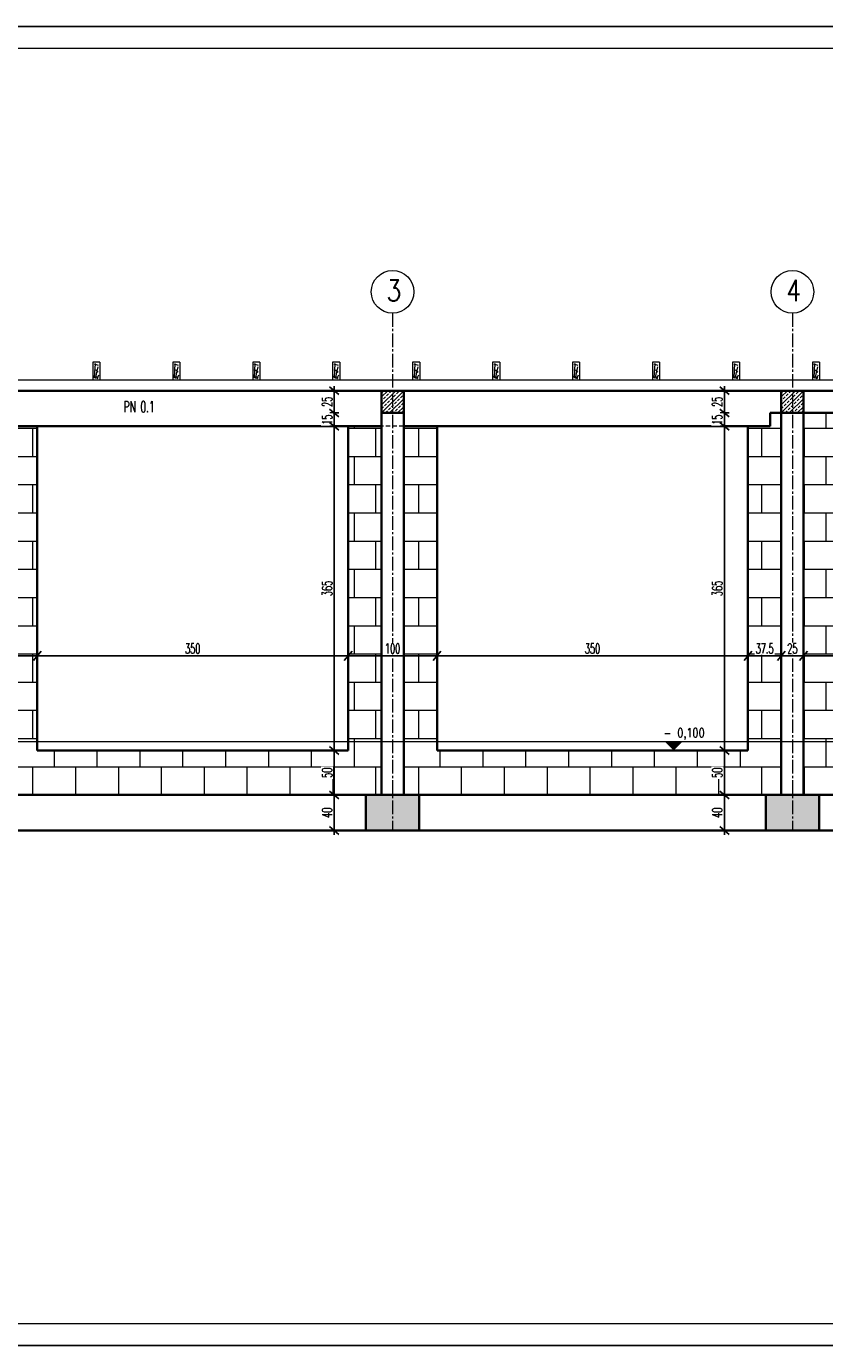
# Model space of a CAD drawing. Header units: centimetres. Extents: x 125945 to 146944, y 20629 to 31773.
# Tile 38 of 80: x 138697 to 139596, y 22758 to 24243. Entities that reach past the tile are written whole.
import ezdxf
from ezdxf.enums import TextEntityAlignment as Align

# ---------------------------------------------------------------- set-up
doc = ezdxf.new("R2010")
doc.units = ezdxf.units.CM
doc.linetypes.add('CENTER2', pattern=[28.575, 19.05, -3.175, 3.175, -3.175])
doc.linetypes.add('HIDDEN', pattern=[9.525, 6.35, -3.175])
for name, color, linetype, lineweight in [('e-cad_cienkie', 88, 'Continuous', 15), ('e-cad_opisy', 7, 'Continuous', 15), ('e-cad_osie', 172, 'CENTER2', 9), ('e-cad_wymiary', 66, 'Continuous', 15), ('e-cad_wypelnienia', 254, 'Continuous', 9), ('K- OPISY', 40, 'Continuous', 15), ('K-DREWNO', 36, 'Continuous', 20), ('K-FUNDAMENTY', 44, 'Continuous', 35), ('K-ŚCIANY KONSTRUKCYJNE', 16, 'Continuous', 35), ('K-ŻELBET', 204, 'Continuous', 35), ('K-ŻELBET NIEWIDOCZNY', 9, 'HIDDEN', 20)]:
    doc.layers.add(name, color=color, linetype=linetype, lineweight=lineweight)
doc.styles.add('e-cad_1', font='simplex.shx', dxfattribs={"width": 0.6})
doc.styles.add('e-cad_2', font='simplex.shx', dxfattribs={"width": 0.8})
doc.styles.add('simpl', font='simplex.shx', dxfattribs={"width": 0.6})
doc.dimstyles.new('e-cad_1_50_[cm]', dxfattribs={"dimscale": 5, "dimtxt": 2.25, "dimasz": 1.75, "dimexe": 1, "dimexo": 0, "dimgap": 0.5, "dimtad": 1, "dimdec": 1, "dimrnd": 0.5, "dimdsep": 46, "dimtxsty": 'simpl', "dimblk": 'OBLIQUE', "dimcen": 0, "dimdle": 1, "dimclrd": 256, "dimclre": 256, "dimclrt": 256, "dimadec": 0, "dimazin": 0, "dimtfac": 1, "dimtdec": 1, "dimtix": 1, "dimtmove": 2, "dimatfit": 3, "dimldrblk": 'OBLIQUE', "dimfxl": 1, "dimfxlon": 1, "dimtfill": 1, "dimarcsym": 0})

# ---------------------------------------------------------------- blocks, each defined once
blk = doc.blocks.new('_Oblique')
at = {"color": 0, "linetype": 'ByBlock', "lineweight": -2}
blk.add_line((0.5, 0.6), (-0.5, -0.6), dxfattribs=at)
blk = doc.blocks.new('*D3637')
at = {"layer": 'Defpoints', "color": 0}
for p in [(138709.3, 23534.5), (138609.3, 23427.8), (138709.3, 23427.8)]:
    blk.add_point(p, dxfattribs=at)
at = {"layer": 'e-cad_wymiary', "lineweight": -2, "ltscale": 2}
for p, q in [((138609.3, 23529.5), (138609.3, 23539.5)), ((138709.3, 23529.5), (138709.3, 23539.5)), ((138604.3, 23534.5), (138714.3, 23534.5))]:
    blk.add_line(p, q, dxfattribs=at)
at = {"layer": 'e-cad_wymiary', "lineweight": -2, "xscale": 8.75, "yscale": 8.75, "zscale": 8.75, "rotation": 180}
blk.add_blockref('_Oblique', (138609.3, 23534.5), dxfattribs=at)
at = {"layer": 'e-cad_wymiary', "lineweight": -2, "xscale": 8.75, "yscale": 8.75, "zscale": 8.75}
blk.add_blockref('_Oblique', (138709.3, 23534.5), dxfattribs=at)
at = {"layer": 'e-cad_wymiary', "ltscale": 2, "insert": (138659.3, 23542.6), "char_height": 11.25, "attachment_point": 5, "style": 'simpl', "bg_fill": 3, "box_fill_scale": 1.1, "bg_fill_color": 256, "bg_fill_true_color": 13158600, "bg_fill_transparency": 0}
blk.add_mtext('100', dxfattribs=at)
blk = doc.blocks.new('*D3638')
at = {"layer": 'Defpoints', "color": 0}
for p in [(139059.3, 23534.5), (138709.3, 23427.8), (139059.3, 23427.8)]:
    blk.add_point(p, dxfattribs=at)
at = {"layer": 'e-cad_wymiary', "lineweight": -2, "ltscale": 2}
for p, q in [((138709.3, 23529.5), (138709.3, 23539.5)), ((139059.3, 23529.5), (139059.3, 23539.5)), ((138704.3, 23534.5), (139064.3, 23534.5))]:
    blk.add_line(p, q, dxfattribs=at)
at = {"layer": 'e-cad_wymiary', "lineweight": -2, "xscale": 8.75, "yscale": 8.75, "zscale": 8.75, "rotation": 180}
blk.add_blockref('_Oblique', (138709.3, 23534.5), dxfattribs=at)
at = {"layer": 'e-cad_wymiary', "lineweight": -2, "xscale": 8.75, "yscale": 8.75, "zscale": 8.75}
blk.add_blockref('_Oblique', (139059.3, 23534.5), dxfattribs=at)
at = {"layer": 'e-cad_wymiary', "ltscale": 2, "insert": (138884.3, 23542.6), "char_height": 11.25, "attachment_point": 5, "style": 'simpl', "bg_fill": 3, "box_fill_scale": 1.1, "bg_fill_color": 256, "bg_fill_true_color": 13158600, "bg_fill_transparency": 0}
blk.add_mtext('350', dxfattribs=at)
blk = doc.blocks.new('*D3639')
at = {"layer": 'Defpoints', "color": 0}
for p in [(139159.3, 23534.5), (139059.3, 23427.8), (139159.3, 23427.8)]:
    blk.add_point(p, dxfattribs=at)
at = {"layer": 'e-cad_wymiary', "lineweight": -2, "ltscale": 2}
for p, q in [((139059.3, 23529.5), (139059.3, 23539.5)), ((139159.3, 23529.5), (139159.3, 23539.5)), ((139054.3, 23534.5), (139164.3, 23534.5))]:
    blk.add_line(p, q, dxfattribs=at)
at = {"layer": 'e-cad_wymiary', "lineweight": -2, "xscale": 8.75, "yscale": 8.75, "zscale": 8.75, "rotation": 180}
blk.add_blockref('_Oblique', (139059.3, 23534.5), dxfattribs=at)
at = {"layer": 'e-cad_wymiary', "lineweight": -2, "xscale": 8.75, "yscale": 8.75, "zscale": 8.75}
blk.add_blockref('_Oblique', (139159.3, 23534.5), dxfattribs=at)
at = {"layer": 'e-cad_wymiary', "ltscale": 2, "insert": (139109.3, 23542.6), "char_height": 11.25, "attachment_point": 5, "style": 'simpl', "bg_fill": 3, "box_fill_scale": 1.1, "bg_fill_color": 256, "bg_fill_true_color": 13158600, "bg_fill_transparency": 0}
blk.add_mtext('100', dxfattribs=at)
blk = doc.blocks.new('*D3640')
at = {"layer": 'Defpoints', "color": 0}
for p in [(139509.3, 23534.5), (139159.3, 23427.8), (139509.3, 23427.8)]:
    blk.add_point(p, dxfattribs=at)
at = {"layer": 'e-cad_wymiary', "lineweight": -2, "ltscale": 2}
for p, q in [((139159.3, 23529.5), (139159.3, 23539.5)), ((139509.3, 23529.5), (139509.3, 23539.5)), ((139154.3, 23534.5), (139514.3, 23534.5))]:
    blk.add_line(p, q, dxfattribs=at)
at = {"layer": 'e-cad_wymiary', "lineweight": -2, "xscale": 8.75, "yscale": 8.75, "zscale": 8.75, "rotation": 180}
blk.add_blockref('_Oblique', (139159.3, 23534.5), dxfattribs=at)
at = {"layer": 'e-cad_wymiary', "lineweight": -2, "xscale": 8.75, "yscale": 8.75, "zscale": 8.75}
blk.add_blockref('_Oblique', (139509.3, 23534.5), dxfattribs=at)
at = {"layer": 'e-cad_wymiary', "ltscale": 2, "insert": (139334.3, 23542.6), "char_height": 11.25, "attachment_point": 5, "style": 'simpl', "bg_fill": 3, "box_fill_scale": 1.1, "bg_fill_color": 256, "bg_fill_true_color": 13158600, "bg_fill_transparency": 0}
blk.add_mtext('350', dxfattribs=at)
blk = doc.blocks.new('*D3641')
at = {"layer": 'Defpoints', "color": 0}
for p in [(139509.3, 23427.8), (139546.8, 23388.8)]:
    blk.add_point(p, dxfattribs=at)
at = {"layer": 'e-cad_wymiary', "lineweight": -2, "ltscale": 2}
for p, q in [((139509.3, 23529.5), (139509.3, 23539.5)), ((139546.8, 23529.5), (139546.8, 23539.5)), ((139504.3, 23534.5), (139551.8, 23534.5))]:
    blk.add_line(p, q, dxfattribs=at)
at = {"layer": 'e-cad_wymiary', "lineweight": -2, "xscale": 8.75, "yscale": 8.75, "zscale": 8.75, "rotation": 180}
blk.add_blockref('_Oblique', (139509.3, 23534.5), dxfattribs=at)
at = {"layer": 'e-cad_wymiary', "lineweight": -2, "xscale": 8.75, "yscale": 8.75, "zscale": 8.75}
blk.add_blockref('_Oblique', (139546.8, 23534.5), dxfattribs=at)
at = {"layer": 'e-cad_wymiary', "ltscale": 2, "insert": (139528.1, 23542.6), "char_height": 11.25, "attachment_point": 5, "style": 'simpl', "bg_fill": 3, "box_fill_scale": 1.1, "bg_fill_color": 256, "bg_fill_true_color": 13158600, "bg_fill_transparency": 0}
blk.add_mtext('37.5', dxfattribs=at)
at = {"layer": 'Defpoints', "color": 0}
blk.add_point((139546.8, 23534.5), dxfattribs=at)
blk = doc.blocks.new('*D3642')
at = {"layer": 'Defpoints', "color": 0}
for p in [(139546.8, 23388.8), (139571.8, 23388.8)]:
    blk.add_point(p, dxfattribs=at)
at = {"layer": 'e-cad_wymiary', "lineweight": -2, "ltscale": 2}
for p, q in [((139546.8, 23529.5), (139546.8, 23539.5)), ((139571.8, 23529.5), (139571.8, 23539.5)), ((139541.8, 23534.5), (139576.8, 23534.5))]:
    blk.add_line(p, q, dxfattribs=at)
at = {"layer": 'e-cad_wymiary', "lineweight": -2, "xscale": 8.75, "yscale": 8.75, "zscale": 8.75, "rotation": 180}
blk.add_blockref('_Oblique', (139546.8, 23534.5), dxfattribs=at)
at = {"layer": 'e-cad_wymiary', "lineweight": -2, "xscale": 8.75, "yscale": 8.75, "zscale": 8.75}
blk.add_blockref('_Oblique', (139571.8, 23534.5), dxfattribs=at)
at = {"layer": 'e-cad_wymiary', "ltscale": 2, "insert": (139559.3, 23542.6), "char_height": 11.25, "attachment_point": 5, "style": 'simpl', "bg_fill": 3, "box_fill_scale": 1.1, "bg_fill_color": 256, "bg_fill_true_color": 13158600, "bg_fill_transparency": 0}
blk.add_mtext('25', dxfattribs=at)
at = {"layer": 'Defpoints', "color": 0}
blk.add_point((139571.8, 23534.5), dxfattribs=at)
blk = doc.blocks.new('*D3643')
at = {"layer": 'Defpoints', "color": 0}
for p in [(139996.8, 23534.5), (139996.8, 23408.9), (139571.8, 23388.8)]:
    blk.add_point(p, dxfattribs=at)
at = {"layer": 'e-cad_wymiary', "lineweight": -2, "ltscale": 2}
for p, q in [((139571.8, 23529.5), (139571.8, 23539.5)), ((139996.8, 23529.5), (139996.8, 23539.5)), ((139566.8, 23534.5), (140001.8, 23534.5))]:
    blk.add_line(p, q, dxfattribs=at)
at = {"layer": 'e-cad_wymiary', "lineweight": -2, "xscale": 8.75, "yscale": 8.75, "zscale": 8.75, "rotation": 180}
blk.add_blockref('_Oblique', (139571.8, 23534.5), dxfattribs=at)
at = {"layer": 'e-cad_wymiary', "lineweight": -2, "xscale": 8.75, "yscale": 8.75, "zscale": 8.75}
blk.add_blockref('_Oblique', (139996.8, 23534.5), dxfattribs=at)
at = {"layer": 'e-cad_wymiary', "ltscale": 2, "insert": (139784.3, 23542.6), "char_height": 11.25, "attachment_point": 5, "style": 'simpl', "bg_fill": 3, "box_fill_scale": 1.1, "bg_fill_color": 256, "bg_fill_true_color": 13158600, "bg_fill_transparency": 0}
blk.add_mtext('425', dxfattribs=at)
blk = doc.blocks.new('*D3689')
at = {"layer": 'Defpoints', "color": 0}
for p in [(139078.5, 23832.8), (139096.8, 23807.8)]:
    blk.add_point(p, dxfattribs=at)
at = {"layer": 'e-cad_wymiary', "lineweight": -2, "ltscale": 2}
for p, q in [((139043.7, 23837.8), (139043.7, 23802.8)), ((139048.7, 23832.8), (139038.7, 23832.8)), ((139048.7, 23807.8), (139038.7, 23807.8))]:
    blk.add_line(p, q, dxfattribs=at)
at = {"layer": 'e-cad_wymiary', "lineweight": -2, "xscale": 8.75, "yscale": 8.75, "zscale": 8.75}
for p, rotation in [((139043.7, 23832.8), 90), ((139043.7, 23807.8), 270)]:
    blk.add_blockref('_Oblique', p, dxfattribs=dict(at, rotation=rotation))
at = {"layer": 'e-cad_wymiary', "ltscale": 2, "insert": (139035.6, 23820.3), "char_height": 11.25, "attachment_point": 5, "rotation": 90, "style": 'simpl', "bg_fill": 3, "box_fill_scale": 1.1, "bg_fill_color": 256, "bg_fill_true_color": 13158600, "bg_fill_transparency": 0}
blk.add_mtext('25', dxfattribs=at)
at = {"layer": 'Defpoints', "color": 0}
blk.add_point((139043.7, 23807.8), dxfattribs=at)
blk = doc.blocks.new('*D3690')
at = {"layer": 'Defpoints', "color": 0}
for p in [(139096.8, 23807.8), (139059.3, 23792.8)]:
    blk.add_point(p, dxfattribs=at)
at = {"layer": 'e-cad_wymiary', "lineweight": -2, "ltscale": 2}
for p, q in [((139048.7, 23807.8), (139038.7, 23807.8)), ((139043.7, 23812.8), (139043.7, 23787.8)), ((139048.7, 23792.8), (139038.7, 23792.8))]:
    blk.add_line(p, q, dxfattribs=at)
at = {"layer": 'e-cad_wymiary', "lineweight": -2, "xscale": 8.75, "yscale": 8.75, "zscale": 8.75}
for p, rotation in [((139043.7, 23807.8), 90), ((139043.7, 23792.8), 270)]:
    blk.add_blockref('_Oblique', p, dxfattribs=dict(at, rotation=rotation))
at = {"layer": 'e-cad_wymiary', "ltscale": 2, "insert": (139035.6, 23800.3), "char_height": 11.25, "attachment_point": 5, "rotation": 90, "style": 'simpl', "bg_fill": 3, "box_fill_scale": 1.1, "bg_fill_color": 256, "bg_fill_true_color": 13158600, "bg_fill_transparency": 0}
blk.add_mtext('15', dxfattribs=at)
at = {"layer": 'Defpoints', "color": 0}
blk.add_point((139043.7, 23792.8), dxfattribs=at)
blk = doc.blocks.new('*D3691')
at = {"layer": 'Defpoints', "color": 0}
for p in [(139059.3, 23792.8), (139043.7, 23427.8), (139059.3, 23427.8)]:
    blk.add_point(p, dxfattribs=at)
at = {"layer": 'e-cad_wymiary', "lineweight": -2, "ltscale": 2}
for p, q in [((139048.7, 23792.8), (139038.7, 23792.8)), ((139043.7, 23797.8), (139043.7, 23422.8)), ((139048.7, 23427.8), (139038.7, 23427.8))]:
    blk.add_line(p, q, dxfattribs=at)
at = {"layer": 'e-cad_wymiary', "lineweight": -2, "xscale": 8.75, "yscale": 8.75, "zscale": 8.75}
for p, rotation in [((139043.7, 23792.8), 90), ((139043.7, 23427.8), 270)]:
    blk.add_blockref('_Oblique', p, dxfattribs=dict(at, rotation=rotation))
at = {"layer": 'e-cad_wymiary', "ltscale": 2, "insert": (139035.6, 23610.3), "char_height": 11.25, "attachment_point": 5, "rotation": 90, "style": 'simpl', "bg_fill": 3, "box_fill_scale": 1.1, "bg_fill_color": 256, "bg_fill_true_color": 13158600, "bg_fill_transparency": 0}
blk.add_mtext('365', dxfattribs=at)
blk = doc.blocks.new('*D3692')
at = {"layer": 'Defpoints', "color": 0}
for p in [(139059.3, 23427.8), (139043.7, 23377.8), (139059.3, 23377.8)]:
    blk.add_point(p, dxfattribs=at)
at = {"layer": 'e-cad_wymiary', "lineweight": -2, "ltscale": 2}
for p, q in [((139048.7, 23427.8), (139038.7, 23427.8)), ((139043.7, 23432.8), (139043.7, 23372.8)), ((139048.7, 23377.8), (139038.7, 23377.8))]:
    blk.add_line(p, q, dxfattribs=at)
at = {"layer": 'e-cad_wymiary', "lineweight": -2, "xscale": 8.75, "yscale": 8.75, "zscale": 8.75}
for p, rotation in [((139043.7, 23427.8), 90), ((139043.7, 23377.8), 270)]:
    blk.add_blockref('_Oblique', p, dxfattribs=dict(at, rotation=rotation))
at = {"layer": 'e-cad_wymiary', "ltscale": 2, "insert": (139035.6, 23402.8), "char_height": 11.25, "attachment_point": 5, "rotation": 90, "style": 'simpl', "bg_fill": 3, "box_fill_scale": 1.1, "bg_fill_color": 256, "bg_fill_true_color": 13158600, "bg_fill_transparency": 0}
blk.add_mtext('50', dxfattribs=at)
blk = doc.blocks.new('*D3693')
at = {"layer": 'Defpoints', "color": 0}
for p in [(139059.3, 23377.8), (139043.7, 23337.8), (139059.3, 23337.8)]:
    blk.add_point(p, dxfattribs=at)
at = {"layer": 'e-cad_wymiary', "lineweight": -2, "ltscale": 2}
for p, q in [((139048.7, 23377.8), (139038.7, 23377.8)), ((139043.7, 23382.8), (139043.7, 23332.8)), ((139048.7, 23337.8), (139038.7, 23337.8))]:
    blk.add_line(p, q, dxfattribs=at)
at = {"layer": 'e-cad_wymiary', "lineweight": -2, "xscale": 8.75, "yscale": 8.75, "zscale": 8.75}
for p, rotation in [((139043.7, 23377.8), 90), ((139043.7, 23337.8), 270)]:
    blk.add_blockref('_Oblique', p, dxfattribs=dict(at, rotation=rotation))
at = {"layer": 'e-cad_wymiary', "ltscale": 2, "insert": (139035.6, 23357.8), "char_height": 11.25, "attachment_point": 5, "rotation": 90, "style": 'simpl', "bg_fill": 3, "box_fill_scale": 1.1, "bg_fill_color": 256, "bg_fill_true_color": 13158600, "bg_fill_transparency": 0}
blk.add_mtext('40', dxfattribs=at)
blk = doc.blocks.new('*D3694')
at = {"layer": 'Defpoints', "color": 0}
for p in [(139546.8, 23832.8), (139546.8, 23807.8)]:
    blk.add_point(p, dxfattribs=at)
at = {"layer": 'e-cad_wymiary', "lineweight": -2, "ltscale": 2}
for p, q in [((139483, 23837.8), (139483, 23802.8)), ((139488, 23832.8), (139478, 23832.8)), ((139488, 23807.8), (139478, 23807.8))]:
    blk.add_line(p, q, dxfattribs=at)
at = {"layer": 'e-cad_wymiary', "lineweight": -2, "xscale": 8.75, "yscale": 8.75, "zscale": 8.75}
for p, rotation in [((139483, 23832.8), 90), ((139483, 23807.8), 270)]:
    blk.add_blockref('_Oblique', p, dxfattribs=dict(at, rotation=rotation))
at = {"layer": 'e-cad_wymiary', "ltscale": 2, "insert": (139474.8, 23820.3), "char_height": 11.25, "attachment_point": 5, "rotation": 90, "style": 'simpl', "bg_fill": 3, "box_fill_scale": 1.1, "bg_fill_color": 256, "bg_fill_true_color": 13158600, "bg_fill_transparency": 0}
blk.add_mtext('25', dxfattribs=at)
at = {"layer": 'Defpoints', "color": 0}
blk.add_point((139483, 23807.8), dxfattribs=at)
blk = doc.blocks.new('*D3695')
at = {"layer": 'Defpoints', "color": 0}
for p in [(139546.8, 23807.8), (139509.3, 23792.8)]:
    blk.add_point(p, dxfattribs=at)
at = {"layer": 'e-cad_wymiary', "lineweight": -2, "ltscale": 2}
for p, q in [((139488, 23807.8), (139478, 23807.8)), ((139483, 23812.8), (139483, 23787.8)), ((139488, 23792.8), (139478, 23792.8))]:
    blk.add_line(p, q, dxfattribs=at)
at = {"layer": 'e-cad_wymiary', "lineweight": -2, "xscale": 8.75, "yscale": 8.75, "zscale": 8.75}
for p, rotation in [((139483, 23807.8), 90), ((139483, 23792.8), 270)]:
    blk.add_blockref('_Oblique', p, dxfattribs=dict(at, rotation=rotation))
at = {"layer": 'e-cad_wymiary', "ltscale": 2, "insert": (139474.8, 23800.3), "char_height": 11.25, "attachment_point": 5, "rotation": 90, "style": 'simpl', "bg_fill": 3, "box_fill_scale": 1.1, "bg_fill_color": 256, "bg_fill_true_color": 13158600, "bg_fill_transparency": 0}
blk.add_mtext('15', dxfattribs=at)
at = {"layer": 'Defpoints', "color": 0}
blk.add_point((139483, 23792.8), dxfattribs=at)
blk = doc.blocks.new('*D3696')
at = {"layer": 'Defpoints', "color": 0}
for p in [(139509.3, 23792.8), (139483, 23427.8), (139501.1, 23427.8)]:
    blk.add_point(p, dxfattribs=at)
at = {"layer": 'e-cad_wymiary', "lineweight": -2, "ltscale": 2}
for p, q in [((139488, 23792.8), (139478, 23792.8)), ((139483, 23797.8), (139483, 23422.8)), ((139488, 23427.8), (139478, 23427.8))]:
    blk.add_line(p, q, dxfattribs=at)
at = {"layer": 'e-cad_wymiary', "lineweight": -2, "xscale": 8.75, "yscale": 8.75, "zscale": 8.75}
for p, rotation in [((139483, 23792.8), 90), ((139483, 23427.8), 270)]:
    blk.add_blockref('_Oblique', p, dxfattribs=dict(at, rotation=rotation))
at = {"layer": 'e-cad_wymiary', "ltscale": 2, "insert": (139474.8, 23610.3), "char_height": 11.25, "attachment_point": 5, "rotation": 90, "style": 'simpl', "bg_fill": 3, "box_fill_scale": 1.1, "bg_fill_color": 256, "bg_fill_true_color": 13158600, "bg_fill_transparency": 0}
blk.add_mtext('365', dxfattribs=at)
blk = doc.blocks.new('*D3697')
at = {"layer": 'Defpoints', "color": 0}
for p in [(139501.1, 23427.8), (139483, 23377.8), (139501.1, 23377.8)]:
    blk.add_point(p, dxfattribs=at)
at = {"layer": 'e-cad_wymiary', "lineweight": -2, "ltscale": 2}
for p, q in [((139488, 23427.8), (139478, 23427.8)), ((139483, 23432.8), (139483, 23372.8)), ((139488, 23377.8), (139478, 23377.8))]:
    blk.add_line(p, q, dxfattribs=at)
at = {"layer": 'e-cad_wymiary', "lineweight": -2, "xscale": 8.75, "yscale": 8.75, "zscale": 8.75}
for p, rotation in [((139483, 23427.8), 90), ((139483, 23377.8), 270)]:
    blk.add_blockref('_Oblique', p, dxfattribs=dict(at, rotation=rotation))
at = {"layer": 'e-cad_wymiary', "ltscale": 2, "insert": (139474.8, 23402.8), "char_height": 11.25, "attachment_point": 5, "rotation": 90, "style": 'simpl', "bg_fill": 3, "box_fill_scale": 1.1, "bg_fill_color": 256, "bg_fill_true_color": 13158600, "bg_fill_transparency": 0}
blk.add_mtext('50', dxfattribs=at)
blk = doc.blocks.new('*D3698')
at = {"layer": 'Defpoints', "color": 0}
for p in [(139501.1, 23377.8), (139483, 23337.8), (139492.9, 23337.8)]:
    blk.add_point(p, dxfattribs=at)
at = {"layer": 'e-cad_wymiary', "lineweight": -2, "ltscale": 2}
for p, q in [((139488, 23377.8), (139478, 23377.8)), ((139483, 23382.8), (139483, 23332.8)), ((139488, 23337.8), (139478, 23337.8))]:
    blk.add_line(p, q, dxfattribs=at)
at = {"layer": 'e-cad_wymiary', "lineweight": -2, "xscale": 8.75, "yscale": 8.75, "zscale": 8.75}
for p, rotation in [((139483, 23377.8), 90), ((139483, 23337.8), 270)]:
    blk.add_blockref('_Oblique', p, dxfattribs=dict(at, rotation=rotation))
at = {"layer": 'e-cad_wymiary', "ltscale": 2, "insert": (139474.8, 23357.8), "char_height": 11.25, "attachment_point": 5, "rotation": 90, "style": 'simpl', "bg_fill": 3, "box_fill_scale": 1.1, "bg_fill_color": 256, "bg_fill_true_color": 13158600, "bg_fill_transparency": 0}
blk.add_mtext('40', dxfattribs=at)
blk = doc.blocks.new('e-cad_kota_2')
blk.add_line((0, 2), (8, 2))
blk.add_lwpolyline([(0, 0, 0, 4, 0), (0, 2, 4, 4, 0)], format="xyseb")
at = {"style": 'e-cad_1', "width": 0.8}
blk.add_attdef('ZNAK', text='', height=2, dxfattribs=at).set_placement((-0.5, 3), align=Align.RIGHT)
blk.add_attdef('RZEDNA', (0.8, 3), '', height=2, dxfattribs=at)

msp = doc.modelspace()

# ---------------------------------------------------------------- hatches: boundary and pattern name
at = {"layer": 'e-cad_wypelnienia', "ltscale": 0.8}
h = msp.add_hatch(dxfattribs=at)
h.set_pattern_fill('ANSI33', color=256)
h.set_pattern_definition([(45, (138179.321, 23337.8206), (-4.490128, 4.490128), []), (45, (138183.8113, 23337.8206), (-4.490128, 4.490128), [3.175, -1.5875])])
h.paths.add_polyline_path([(141479.32, 23792.82), (141491.82, 23792.82), (141491.82, 23832.82), (141491.82, 23898.14), (141479.32, 23898.14)])
h.paths.add_polyline_path([(141466.82, 23792.82), (141479.32, 23792.82), (141479.32, 23898.14), (141466.82, 23898.14)])
h.paths.add_polyline_path([(141479.32, 23337.82), (141509.32, 23337.82), (141509.32, 23377.82), (141479.32, 23377.82)])
h.paths.add_polyline_path([(141449.32, 23337.82), (141479.32, 23337.82), (141479.32, 23377.82), (141449.32, 23377.82)])
h.paths.add_polyline_path([(140909.32, 23337.82), (140939.32, 23337.82), (140939.32, 23377.82), (140909.32, 23377.82)])
h.paths.add_polyline_path([(140879.32, 23337.82), (140909.32, 23337.82), (140909.32, 23377.82), (140879.32, 23377.82)])
h.paths.add_polyline_path([(140459.32, 23337.82), (140489.32, 23337.82), (140489.32, 23377.82), (140459.32, 23377.82)])
h.paths.add_polyline_path([(140429.32, 23337.82), (140459.32, 23337.82), (140459.32, 23377.82), (140429.32, 23377.82)])
h.paths.add_polyline_path([(140009.32, 23337.82), (140039.32, 23337.82), (140039.32, 23377.82), (140009.32, 23377.82)])
h.paths.add_polyline_path([(139979.32, 23337.82), (140009.32, 23337.82), (140009.32, 23377.82), (139979.32, 23377.82)])
h.paths.add_polyline_path([(139559.32, 23337.82), (139589.32, 23337.82), (139589.32, 23377.82), (139559.32, 23377.82)])
h.paths.add_polyline_path([(139529.32, 23337.82), (139559.32, 23337.82), (139559.32, 23377.82), (139529.32, 23377.82)])
h.paths.add_polyline_path([(139109.32, 23337.82), (139139.32, 23337.82), (139139.32, 23377.82), (139109.32, 23377.82)])
h.paths.add_polyline_path([(139079.32, 23337.82), (139109.32, 23337.82), (139109.32, 23377.82), (139079.32, 23377.82)])
h.paths.add_polyline_path([(138179.32, 23337.82), (138209.32, 23337.82), (138209.32, 23377.82), (138179.32, 23377.82)])
h.paths.add_polyline_path([(138209.32, 23337.82), (138239.32, 23337.82), (138239.32, 23377.82), (138209.32, 23377.82)])
h.paths.add_polyline_path([(138196.82, 23873.05), (138209.32, 23873.05), (138209.32, 23898.14), (138196.82, 23898.14)])
h.paths.add_polyline_path([(138209.32, 23873.05), (138221.82, 23873.05), (138221.82, 23898.14), (138209.32, 23898.14)])
h = msp.add_hatch(dxfattribs=at)
h.set_pattern_fill('ANSI33', color=256)
h.set_pattern_definition([(45, (139096.821, 23807.8206), (-4.4901, 4.4901), []), (45, (139101.3113, 23807.8206), (-4.4901, 4.4901), [3.175, -1.5875])])
h.paths.add_polyline_path([(139109.32, 23807.82), (139121.82, 23807.82), (139121.82, 23832.82), (139109.32, 23832.82)])
h.paths.add_polyline_path([(139096.82, 23807.82), (139109.32, 23807.82), (139109.32, 23832.82), (139096.82, 23832.82)])
h = msp.add_hatch(dxfattribs=at)
h.set_pattern_fill('ANSI33', color=256)
h.set_pattern_definition([(45, (139546.821, 23807.8206), (-4.4901, 4.4901), []), (45, (139551.3113, 23807.8206), (-4.4901, 4.4901), [3.175, -1.5875])])
h.paths.add_polyline_path([(139559.32, 23807.82), (139571.82, 23807.82), (139571.82, 23832.82), (139559.32, 23832.82)])
h.paths.add_polyline_path([(139546.82, 23807.82), (139559.32, 23807.82), (139559.32, 23832.82), (139546.82, 23832.82)])
h = msp.add_hatch(dxfattribs=at)
h.set_pattern_fill('APPIANRN', color=256, scale=0.2)
h.set_pattern_definition([(0, (138221.82, 23377.82), (0, 31.75), []), (90, (138221.82, 23377.82), (-24.13, 31.75), [31.75, -31.75])])
h.paths.add_polyline_path([(140446.82, 23437.82), (140446.82, 23807.82), (140021.82, 23807.82), (140021.82, 23437.82), (140446.82, 23437.82)], is_closed=False)
h.paths.add_polyline_path([(140471.82, 23807.82), (140471.82, 23437.82), (140896.82, 23437.82), (140896.82, 23807.82), (140471.82, 23807.82)], is_closed=False)
h.paths.add_polyline_path([(139996.82, 23437.82), (139996.82, 23807.82), (139571.82, 23807.82), (139571.82, 23437.82), (139996.82, 23437.82)], is_closed=False)
h.paths.add_polyline_path([(139096.82, 23377.82), (139096.82, 23437.82), (139059.32, 23437.82), (139059.32, 23427.82), (138709.32, 23427.82), (138709.32, 23437.82), (138659.32, 23437.82), (138659.32, 23377.82), (139096.82, 23377.82)], is_closed=False)
h.paths.add_polyline_path([(138221.82, 23437.82), (138221.82, 23377.82), (138659.32, 23377.82), (138659.32, 23437.82), (138609.32, 23437.82), (138609.32, 23427.82), (138259.32, 23427.82), (138259.32, 23437.82), (138221.82, 23437.82)], is_closed=False)
h.paths.add_polyline_path([(140021.82, 23377.82), (140446.82, 23377.82), (140446.82, 23437.82), (140021.82, 23437.82), (140021.82, 23377.82)], is_closed=False)
h.paths.add_polyline_path([(140471.82, 23437.82), (140471.82, 23377.82), (140896.82, 23377.82), (140896.82, 23437.82), (140471.82, 23437.82)], is_closed=False)
h.paths.add_polyline_path([(139571.82, 23377.82), (139996.82, 23377.82), (139996.82, 23437.82), (139571.82, 23437.82), (139571.82, 23377.82)], is_closed=False)
h.paths.add_polyline_path([(139509.32, 23437.82), (139509.32, 23427.82), (139159.32, 23427.82), (139159.32, 23437.82), (139121.82, 23437.82), (139121.82, 23377.82), (139546.82, 23377.82), (139546.82, 23437.82), (139509.32, 23437.82)], is_closed=False)
h.paths.add_polyline_path([(140921.82, 23377.82), (141466.82, 23377.82), (141466.82, 23422.82), (140921.82, 23422.82), (140921.82, 23377.82)], is_closed=False)
h.paths.add_polyline_path([(138709.32, 23437.82), (138709.32, 23792.82), (138659.32, 23792.82), (138659.32, 23437.82), (138709.32, 23437.82)], is_closed=False)
h.paths.add_polyline_path([(138609.32, 23792.82), (138609.32, 23437.82), (138659.32, 23437.82), (138659.32, 23792.82), (138609.32, 23792.82)], is_closed=False)
h.paths.add_polyline_path([(139534.32, 23807.82), (139534.32, 23792.82), (139509.32, 23792.82), (139509.32, 23437.82), (139546.82, 23437.82), (139546.82, 23807.82), (139534.32, 23807.82)], is_closed=False)
h.paths.add_polyline_path([(139059.32, 23437.82), (139096.82, 23437.82), (139096.82, 23792.82), (139059.32, 23792.82), (139059.32, 23437.82)], is_closed=False)
h.paths.add_polyline_path([(139121.82, 23437.82), (139159.32, 23437.82), (139159.32, 23792.82), (139121.82, 23792.82), (139121.82, 23437.82)], is_closed=False)
h.paths.add_polyline_path([(138259.32, 23437.82), (138259.32, 23792.82), (138221.82, 23792.82), (138221.82, 23437.82), (138259.32, 23437.82)], is_closed=False)

# ---------------------------------------------------------------- linework, layer by layer
at = {"layer": 'Defpoints'}
msp.add_lwpolyline([(137886.19, 22757.95), (142286.19, 22757.95), (142286.19, 24242.95), (137886.19, 24242.95)], close=True, dxfattribs=at)
at = {"layer": 'e-cad_cienkie'}
msp.add_lwpolyline([(138036.19, 22782.95), (142261.19, 22782.95), (142261.19, 24217.95), (138036.19, 24217.95)], close=True, dxfattribs=at)
at = {"layer": 'e-cad_opisy'}
for centre in [(139109.32, 23944.11), (139559.32, 23944.11)]:
    msp.add_circle(centre, 24, dxfattribs=at)
at = {"layer": 'e-cad_osie', "ltscale": 0.8}
for p, q in [((139109.32, 23920.11), (139109.32, 23337.82)), ((139559.32, 23920.11), (139559.32, 23337.82))]:
    msp.add_line(p, q, dxfattribs=at)
at = {"layer": 'e-cad_wypelnienia', "ltscale": 0.8}
for p, q in [((138773.25, 23863.15), (138777.93, 23861.45)), ((138773.28, 23856.69), (138775.51, 23855.82)), ((138774.34, 23863.32), (138773.53, 23847.27)), ((138775.03, 23846.74), (138777.96, 23859.83)), ((138775.51, 23855.82), (138777.99, 23853.71)), ((138776.62, 23846.21), (138778.68, 23850.81)), ((138863.25, 23863.15), (138867.93, 23861.45)), ((138863.28, 23856.69), (138865.51, 23855.82)), ((138864.34, 23863.32), (138863.53, 23847.27)), ((138865.03, 23846.74), (138867.96, 23859.83)), ((138865.51, 23855.82), (138867.99, 23853.71)), ((138866.62, 23846.21), (138868.68, 23850.81)), ((138953.25, 23863.15), (138957.93, 23861.45)), ((138953.28, 23856.69), (138955.51, 23855.82)), ((138954.34, 23863.32), (138953.53, 23847.27)), ((138955.03, 23846.74), (138957.96, 23859.83)), ((138955.51, 23855.82), (138957.99, 23853.71)), ((138956.62, 23846.21), (138958.68, 23850.81)), ((139043.25, 23863.15), (139047.93, 23861.45)), ((139043.28, 23856.69), (139045.51, 23855.82)), ((139044.34, 23863.32), (139043.53, 23847.27)), ((139045.03, 23846.74), (139047.96, 23859.83)), ((139045.51, 23855.82), (139047.99, 23853.71)), ((139046.62, 23846.21), (139048.68, 23850.81)), ((139133.25, 23863.15), (139137.93, 23861.45)), ((139133.28, 23856.69), (139135.51, 23855.82)), ((139134.34, 23863.32), (139133.53, 23847.27)), ((139135.03, 23846.74), (139137.96, 23859.83)), ((139135.51, 23855.82), (139137.99, 23853.71)), ((139136.62, 23846.21), (139138.68, 23850.81)), ((139223.25, 23863.15), (139227.93, 23861.45)), ((139223.28, 23856.69), (139225.51, 23855.82)), ((139224.34, 23863.32), (139223.53, 23847.27)), ((139225.03, 23846.74), (139227.96, 23859.83)), ((139225.51, 23855.82), (139227.99, 23853.71)), ((139226.62, 23846.21), (139228.68, 23850.81)), ((139313.25, 23863.15), (139317.93, 23861.45)), ((139313.28, 23856.69), (139315.51, 23855.82)), ((139314.34, 23863.32), (139313.53, 23847.27)), ((139315.03, 23846.74), (139317.96, 23859.83)), ((139315.51, 23855.82), (139317.99, 23853.71)), ((139316.62, 23846.21), (139318.68, 23850.81)), ((139403.25, 23863.15), (139407.93, 23861.45)), ((139403.28, 23856.69), (139405.51, 23855.82)), ((139404.34, 23863.32), (139403.53, 23847.27)), ((139405.03, 23846.74), (139407.96, 23859.83)), ((139405.51, 23855.82), (139407.99, 23853.71)), ((139406.62, 23846.21), (139408.68, 23850.81)), ((139493.25, 23863.15), (139497.93, 23861.45)), ((139493.28, 23856.69), (139495.51, 23855.82)), ((139494.34, 23863.32), (139493.53, 23847.27)), ((139495.03, 23846.74), (139497.96, 23859.83)), ((139495.51, 23855.82), (139497.99, 23853.71)), ((139496.62, 23846.21), (139498.68, 23850.81)), ((139583.25, 23863.15), (139587.93, 23861.45)), ((139583.28, 23856.69), (139585.51, 23855.82)), ((139584.34, 23863.32), (139583.53, 23847.27)), ((139585.03, 23846.74), (139587.96, 23859.83)), ((139585.51, 23855.82), (139587.99, 23853.71)), ((139586.62, 23846.21), (139588.68, 23850.81)), ((138772.92, 23848.86), (138775.93, 23848.31)), ((138775.93, 23848.31), (138777.9, 23846.83)), ((138862.92, 23848.86), (138865.93, 23848.31)), ((138865.93, 23848.31), (138867.9, 23846.83)), ((138952.92, 23848.86), (138955.93, 23848.31)), ((138955.93, 23848.31), (138957.9, 23846.83)), ((139042.92, 23848.86), (139045.93, 23848.31)), ((139045.93, 23848.31), (139047.9, 23846.83)), ((139132.92, 23848.86), (139135.93, 23848.31)), ((139135.93, 23848.31), (139137.9, 23846.83)), ((139222.92, 23848.86), (139225.93, 23848.31)), ((139225.93, 23848.31), (139227.9, 23846.83)), ((139312.92, 23848.86), (139315.93, 23848.31)), ((139315.93, 23848.31), (139317.9, 23846.83)), ((139402.92, 23848.86), (139405.93, 23848.31)), ((139405.93, 23848.31), (139407.9, 23846.83)), ((139492.92, 23848.86), (139495.93, 23848.31)), ((139495.93, 23848.31), (139497.9, 23846.83)), ((139582.92, 23848.86), (139585.93, 23848.31)), ((139585.93, 23848.31), (139587.9, 23846.83)), ((138059.25, 23437.82), (141568.13, 23437.82))]:
    msp.add_line(p, q, dxfattribs=at)
at = {"layer": 'K-DREWNO', "ltscale": 0.8}
for p, q in [((138771.82, 23864.9), (138771.82, 23844.82)), ((138779.82, 23864.9), (138771.82, 23864.9)), ((138779.82, 23864.9), (138779.82, 23844.82)), ((138861.82, 23864.9), (138861.82, 23844.82)), ((138869.82, 23864.9), (138861.82, 23864.9)), ((138869.82, 23864.9), (138869.82, 23844.82)), ((138951.82, 23864.9), (138951.82, 23844.82)), ((138959.82, 23864.9), (138951.82, 23864.9)), ((138959.82, 23864.9), (138959.82, 23844.82)), ((139041.82, 23864.9), (139041.82, 23844.82)), ((139049.82, 23864.9), (139041.82, 23864.9)), ((139049.82, 23864.9), (139049.82, 23844.82)), ((139131.82, 23864.9), (139131.82, 23844.82)), ((139139.82, 23864.9), (139131.82, 23864.9)), ((139139.82, 23864.9), (139139.82, 23844.82)), ((139221.82, 23864.9), (139221.82, 23844.82)), ((139229.82, 23864.9), (139221.82, 23864.9)), ((139229.82, 23864.9), (139229.82, 23844.82)), ((139311.82, 23864.9), (139311.82, 23844.82)), ((139319.82, 23864.9), (139311.82, 23864.9)), ((139319.82, 23864.9), (139319.82, 23844.82)), ((139401.82, 23864.9), (139401.82, 23844.82)), ((139409.82, 23864.9), (139401.82, 23864.9)), ((139409.82, 23864.9), (139409.82, 23844.82)), ((139491.82, 23864.9), (139491.82, 23844.82)), ((139499.82, 23864.9), (139491.82, 23864.9)), ((139499.82, 23864.9), (139499.82, 23844.82)), ((139581.82, 23864.9), (139581.82, 23844.82)), ((139589.82, 23864.9), (139581.82, 23864.9)), ((139589.82, 23864.9), (139589.82, 23844.82)), ((138779.82, 23844.82), (138771.82, 23844.82)), ((138869.82, 23844.82), (138861.82, 23844.82)), ((138959.82, 23844.82), (138951.82, 23844.82)), ((139049.82, 23844.82), (139041.82, 23844.82)), ((139139.82, 23844.82), (139131.82, 23844.82)), ((139229.82, 23844.82), (139221.82, 23844.82)), ((139319.82, 23844.82), (139311.82, 23844.82)), ((139409.82, 23844.82), (139401.82, 23844.82)), ((139499.82, 23844.82), (139491.82, 23844.82)), ((139589.82, 23844.82), (139581.82, 23844.82))]:
    msp.add_line(p, q, dxfattribs=at)
msp.add_lwpolyline([(138221.82, 23844.82), (138221.82, 23832.82), (141466.82, 23832.82), (141466.82, 23844.82)], close=True, dxfattribs=at)
at = {"layer": 'K-FUNDAMENTY', "ltscale": 0.8}
for p, q in [((138239.32, 23377.82), (141509.32, 23377.82)), ((139079.32, 23377.82), (139079.32, 23337.82)), ((139139.32, 23377.82), (139139.32, 23337.82)), ((139529.32, 23377.82), (139529.32, 23337.82)), ((139589.32, 23377.82), (139589.32, 23337.82)), ((138179.32, 23337.82), (141509.32, 23337.82))]:
    msp.add_line(p, q, dxfattribs=at)
at = {"layer": 'K-ŚCIANY KONSTRUKCYJNE', "ltscale": 0.8}
for p, q in [((139546.82, 23377.82), (139546.82, 23832.82)), ((139571.82, 23832.82), (139571.82, 23377.82)), ((139096.82, 23377.82), (139096.82, 23807.82)), ((139121.82, 23807.82), (139121.82, 23377.82)), ((138709.32, 23427.82), (138709.32, 23792.82)), ((139059.32, 23427.82), (139059.32, 23792.82)), ((139159.32, 23792.82), (139159.32, 23427.82)), ((139509.32, 23427.82), (139509.32, 23792.82)), ((139059.32, 23427.82), (138709.32, 23427.82)), ((139509.32, 23427.82), (139159.32, 23427.82))]:
    msp.add_line(p, q, dxfattribs=at)
at = {"layer": 'K-ŻELBET', "ltscale": 0.8}
for p, q in [((139539.32, 23832.82), (138221.82, 23832.82)), ((139096.82, 23807.82), (139096.82, 23832.82)), ((139121.82, 23807.82), (139121.82, 23832.82)), ((139546.82, 23807.82), (139546.82, 23832.82)), ((139571.82, 23807.82), (139571.82, 23832.82)), ((139121.82, 23807.82), (139096.82, 23807.82)), ((139534.32, 23792.82), (139534.32, 23807.82)), ((139571.82, 23807.82), (139546.82, 23807.82)), ((138196.82, 23792.82), (139096.82, 23792.82)), ((139121.82, 23792.82), (139534.32, 23792.82))]:
    msp.add_line(p, q, dxfattribs=at)
for points in [[(140921.82, 23807.82), (140921.82, 23832.82), (139539.32, 23832.82)], [(139534.32, 23807.82), (139546.82, 23807.82)], [(139571.82, 23807.82), (139996.82, 23807.82)]]:
    msp.add_lwpolyline(points, dxfattribs=at)
at = {"layer": 'K-ŻELBET NIEWIDOCZNY', "ltscale": 0.8}
for p, q in [((139571.82, 23807.82), (139546.82, 23807.82)), ((139121.82, 23792.82), (139096.82, 23792.82))]:
    msp.add_line(p, q, dxfattribs=at)

# ---------------------------------------------------------------- texts
at = {"layer": 'e-cad_opisy', "ltscale": 2, "style": 'e-cad_2', "width": 0.8}
for s, p in [('3', (139102.53, 23933.61)), ('4', (139552.53, 23933.61))]:
    msp.add_text(s, height=24, dxfattribs=at).set_placement(p)
at = {"layer": 'K- OPISY', "color": 4, "insert": (138824.02, 23814.76), "char_height": 12.5, "width": 71.4626, "attachment_point": 5, "style": 'e-cad_1'}
msp.add_mtext('PN 0.1', dxfattribs=at)

# ---------------------------------------------------------------- next in the draw order: dimensions: what is measured, and where the dimension line sits
at = {"layer": 'e-cad_wymiary', "ltscale": 2}
for base, p1, p2, picture, middle in [((139043.73, 23807.82), (139078.52, 23832.82), (139096.82, 23807.82), '*D3689', (139035.6, 23820.32)), ((139482.96, 23807.82), (139546.82, 23832.82), (139546.82, 23807.82), '*D3694', (139474.83, 23820.32))]:
    dim = msp.add_linear_dim(base=base, p1=p1, p2=p2, angle=90, dimstyle='e-cad_1_50_[cm]', dxfattribs=at)
    dim.commit()
    dim.dimension.update_dxf_attribs({"geometry": picture, "text_midpoint": middle})
dim = msp.add_linear_dim(base=(138709.32, 23534.45), p1=(138609.32, 23427.82), p2=(138709.32, 23427.82), dimstyle='e-cad_1_50_[cm]', dxfattribs=at)
dim.commit()
dim.dimension.update_dxf_attribs({"geometry": '*D3637', "text_midpoint": (138659.32, 23542.58)})

# ---------------------------------------------------------------- next in the draw order: dimensions: what is measured, and where the dimension line sits
for base, p1, p2, picture, middle in [((139043.73, 23792.82), (139096.82, 23807.82), (139059.32, 23792.82), '*D3690', (139035.6, 23800.32)), ((139482.96, 23792.82), (139546.82, 23807.82), (139509.32, 23792.82), '*D3695', (139474.83, 23800.32))]:
    dim = msp.add_linear_dim(base=base, p1=p1, p2=p2, angle=90, dimstyle='e-cad_1_50_[cm]', dxfattribs=at)
    dim.commit()
    dim.dimension.update_dxf_attribs({"geometry": picture, "text_midpoint": middle})
dim = msp.add_linear_dim(base=(139059.32, 23534.45), p1=(138709.32, 23427.82), p2=(139059.32, 23427.82), dimstyle='e-cad_1_50_[cm]', dxfattribs=at)
dim.commit()
dim.dimension.update_dxf_attribs({"geometry": '*D3638', "text_midpoint": (138884.32, 23542.58)})

# ---------------------------------------------------------------- next in the draw order: dimensions: what is measured, and where the dimension line sits
dim = msp.add_linear_dim(base=(139159.32, 23534.45), p1=(139059.32, 23427.82), p2=(139159.32, 23427.82), dimstyle='e-cad_1_50_[cm]', dxfattribs=at)
dim.commit()
dim.dimension.update_dxf_attribs({"geometry": '*D3639', "text_midpoint": (139109.32, 23542.58)})

# ---------------------------------------------------------------- next in the draw order: dimensions: what is measured, and where the dimension line sits
dim = msp.add_linear_dim(base=(139043.73, 23427.82), p1=(139059.32, 23792.82), p2=(139059.32, 23427.82), angle=90, dimstyle='e-cad_1_50_[cm]', dxfattribs=at)
dim.commit()
dim.dimension.update_dxf_attribs({"geometry": '*D3691', "text_midpoint": (139035.6, 23610.32)})
dim = msp.add_linear_dim(base=(139509.32, 23534.45), p1=(139159.32, 23427.82), p2=(139509.32, 23427.82), dimstyle='e-cad_1_50_[cm]', dxfattribs=at)
dim.commit()
dim.dimension.update_dxf_attribs({"geometry": '*D3640', "text_midpoint": (139334.32, 23542.58)})

# ---------------------------------------------------------------- next in the draw order: linework, layer by layer
at = {"layer": 'e-cad_cienkie', "ltscale": 2}
msp.add_line((139418.18, 23427.82), (139450.68, 23427.82), dxfattribs=at)

# ---------------------------------------------------------------- next in the draw order: dimensions: what is measured, and where the dimension line sits
at = {"layer": 'e-cad_wymiary', "ltscale": 2}
dim = msp.add_linear_dim(base=(139546.82, 23534.45), p1=(139509.32, 23427.82), p2=(139546.82, 23388.79), dimstyle='e-cad_1_50_[cm]', dxfattribs=at)
dim.commit()
dim.dimension.update_dxf_attribs({"geometry": '*D3641', "text_midpoint": (139528.07, 23542.58)})
dim = msp.add_linear_dim(base=(139043.73, 23377.82), p1=(139059.32, 23427.82), p2=(139059.32, 23377.82), angle=90, dimstyle='e-cad_1_50_[cm]', dxfattribs=at)
dim.commit()
dim.dimension.update_dxf_attribs({"geometry": '*D3692', "text_midpoint": (139035.6, 23402.82)})

# ---------------------------------------------------------------- next in the draw order: dimensions: what is measured, and where the dimension line sits
for base, p1, p2, picture, middle in [((139482.96, 23427.82), (139509.32, 23792.82), (139501.09, 23427.82), '*D3696', (139474.83, 23610.32)), ((139043.73, 23337.82), (139059.32, 23377.82), (139059.32, 23337.82), '*D3693', (139035.6, 23357.82))]:
    dim = msp.add_linear_dim(base=base, p1=p1, p2=p2, angle=90, dimstyle='e-cad_1_50_[cm]', dxfattribs=at)
    dim.commit()
    dim.dimension.update_dxf_attribs({"geometry": picture, "text_midpoint": middle})
dim = msp.add_linear_dim(base=(139571.82, 23534.45), p1=(139546.82, 23388.79), p2=(139571.82, 23388.79), dimstyle='e-cad_1_50_[cm]', dxfattribs=at)
dim.commit()
dim.dimension.update_dxf_attribs({"geometry": '*D3642', "text_midpoint": (139559.32, 23542.58)})

# ---------------------------------------------------------------- next in the draw order: dimensions: what is measured, and where the dimension line sits
dim = msp.add_linear_dim(base=(139996.82, 23534.45), p1=(139571.82, 23388.79), p2=(139996.82, 23408.92), dimstyle='e-cad_1_50_[cm]', dxfattribs=at)
dim.commit()
dim.dimension.update_dxf_attribs({"geometry": '*D3643', "text_midpoint": (139784.32, 23542.58)})
dim = msp.add_linear_dim(base=(139482.96, 23377.82), p1=(139501.09, 23427.82), p2=(139501.09, 23377.82), angle=90, dimstyle='e-cad_1_50_[cm]', dxfattribs=at)
dim.commit()
dim.dimension.update_dxf_attribs({"geometry": '*D3697', "text_midpoint": (139474.83, 23402.82)})

# ---------------------------------------------------------------- next in the draw order: block references
at = {"layer": 'e-cad_opisy', "ltscale": 2, "xscale": 5, "yscale": 5, "zscale": 5}
msp.add_blockref('e-cad_kota_2', (139425.68, 23427.82), dxfattribs=at).add_auto_attribs({'RZEDNA': '0,100', 'ZNAK': '-'})

# ---------------------------------------------------------------- next in the draw order: dimensions: what is measured, and where the dimension line sits
at = {"layer": 'e-cad_wymiary', "ltscale": 2}
dim = msp.add_linear_dim(base=(139482.96, 23337.82), p1=(139501.09, 23377.82), p2=(139492.95, 23337.82), angle=90, dimstyle='e-cad_1_50_[cm]', dxfattribs=at)
dim.commit()
dim.dimension.update_dxf_attribs({"geometry": '*D3698', "text_midpoint": (139474.83, 23357.82)})

doc.saveas('drawing.dxf')
